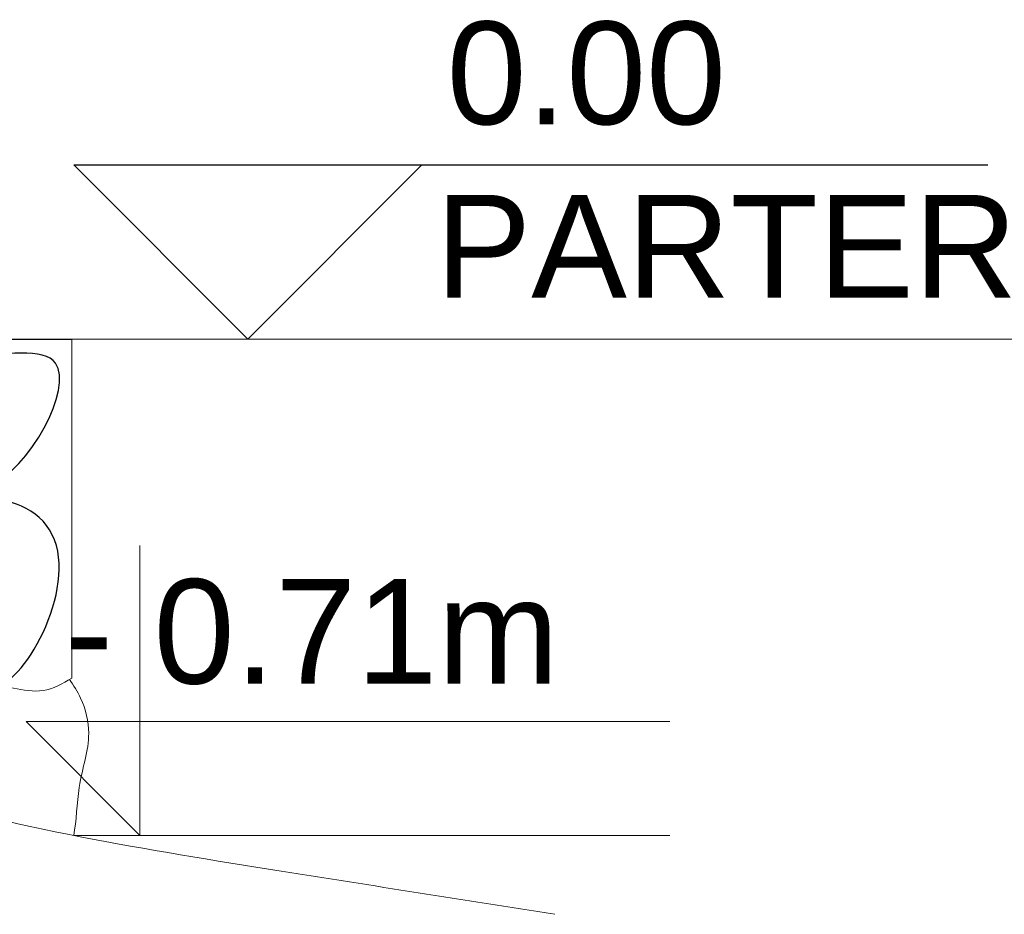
# Model space of a CAD drawing. Header units: millimetres. Extents: x -37887 to 94344, y -69777 to 116976.
# Tile 88 of 205: x 40060 to 41475, y -867 to 418. Entities that reach past the tile are written whole.
import ezdxf

# ---------------------------------------------------------------- set-up
doc = ezdxf.new("R2010")
doc.units = ezdxf.units.MM
for name, color, linetype, lineweight in [('01_inwentaryzacja', 8, 'Continuous', 9), ('02_odbudowa', 7, 'Continuous', 30), ('07_opis', 40, 'Continuous', 5), ('0_WYMIAROWANIE', 6, 'Continuous', 9), ('A-FLOR-LEVL', 51, 'Continuous', 9)]:
    doc.layers.add(name, color=color, linetype=linetype, lineweight=lineweight)
doc.styles.add('Arial', font='arial.ttf', dxfattribs={"height": 324.565868})

msp = doc.modelspace()

# ---------------------------------------------------------------- linework, layer by layer
at = {"layer": '01_inwentaryzacja'}
for p, q in [((34379, -40.6), (40135.3, -40.6)), ((40135.3, -40.6), (40135.3, -527.4))]:
    msp.add_line(p, q, dxfattribs=at)
for points, knots in [([(40135.3, -527.4), (40122, -535.3), (40095.9, -550.7), (40050.5, -541.6), (40013.2, -536.1), (39967, -521.5), (39978.3, -460.2), (39898, -449.3), (39938.8, -378.6), (39884.6, -359.1), (39871.1, -321.5), (39822.6, -308), (39771.4, -329), (39716.7, -331.5), (39675, -319.5), (39639.5, -317), (39626.4, -272.4), (39576.8, -273.5), (39532.9, -285.5), (39475.8, -281.6), (39456.6, -321.6), (39423.7, -362.1), (39406.8, -304.3), (39353, -322.1), (39309.2, -305.4), (39271, -279.8), (39231.3, -249.3), (39225.5, -170.8), (39141.1, -181.7), (39104.9, -215.3), (39073, -240.9), (39069.5, -273.7), (39056.9, -313.3), (39011.8, -311.7), (38979.2, -305), (38963, -287.2), (38937.8, -291), (38911.4, -289.8), (38875.2, -288.2), (38854.9, -235.6), (38786.6, -244), (38742.8, -204.6), (38702.4, -182.8), (38662.3, -200.3), (38631.1, -179.3), (38582.1, -174.1), (38581.1, -217.7), (38543.6, -233.5), (38510, -193.3), (38487.6, -241.3), (38443, -257), (38412.5, -218.3), (38386.5, -186.6), (38341.7, -171.1), (38298.4, -177.8), (38251.7, -161.7), (38207, -192.4), (38151.3, -185), (38081.6, -185.6), (38017.3, -154.8), (37838.6, -160.4), (37674.5, -122.5), (37537.7, -184.4), (37510.1, -174.9), (37491.1, -206.2), (37458, -172.9), (37437, -204.4), (37402.6, -232.4), (37335.3, -219.4), (37263.6, -227.7), (37179.7, -199.7), (37088, -183.6), (37002.7, -199.5), (36948.6, -190.5), (36912.9, -211.1), (36871.4, -164.8), (36804.6, -189.3), (36740, -193.2), (36681, -197.1), (36629.1, -179), (36580.4, -187.8), (36523.2, -165.5), (36446.1, -194.4), (36365.5, -179.5), (36293.9, -156.3), (36208.1, -165.5), (36106.5, -169), (35990.7, -158), (35890.8, -198.7), (35793.1, -202), (35712.3, -193.6), (35639.7, -184.1), (35566.7, -210.7), (35488.1, -181.5), (35418.2, -196.9), (35350.9, -179.3), (35295.3, -169.9), (35161.3, -186.2), (34992.5, -172.4), (34836.6, -213.9), (34771.5, -219.8), (34726.4, -223)], [0, 0, 0, 0, 44.93307, 87.839686, 131.402239, 164.508318, 214.421684, 269.68735, 327.238824, 365.775065, 411.256725, 437.270124, 505.705658, 573.187096, 595.13834, 638.852534, 663.949093, 717.51757, 755.928745, 810.845351, 864.533734, 888.982651, 930.907567, 968.787557, 1033.437121, 1066.743482, 1107.461358, 1180.80221, 1251.109717, 1298.430221, 1336.437666, 1365.235716, 1395.744732, 1449.095915, 1473.940504, 1497.158204, 1513.694107, 1545.732295, 1580.823156, 1608.917689, 1694.949928, 1740.431298, 1786.579885, 1821.726528, 1856.830675, 1898.285233, 1933.088599, 1959.852008, 1999.884591, 2040.886096, 2075.990243, 2125.397966, 2167.552352, 2201.096994, 2260.835747, 2297.623314, 2340.086475, 2409.753447, 2459.569392, 2548.787682, 2615.115661, 2991.608992, 3030.721123, 3042.471646, 3072.970264, 3106.078207, 3134.365079, 3163.940523, 3240.455302, 3318.577464, 3382.290043, 3501.794694, 3593.601864, 3640.300474, 3661.38112, 3706.095191, 3787.833657, 3849.861842, 3904.864522, 3962.40781, 4010.743553, 4048.345018, 4140.558927, 4241.240557, 4289.342952, 4364.664783, 4495.101237, 4597.07565, 4707.351271, 4811.212369, 4886.735507, 4952.01784, 5028.147797, 5109.236916, 5191.167906, 5235.427207, 5316.292659, 5358.218623, 5639.280451, 5818.242732, 5836.160646, 5836.160646, 5836.160646, 5836.160646]), ([(34193.4, -210.2), (34421.9, -217.5), (34864.2, -231.5), (35415.1, -207.5), (35973.3, -291.3), (36434.9, -229.4), (36911.3, -309.6), (37222.6, -277.6), (37777.6, -363.2), (38532.2, -399.2), (39341.2, -484.6), (39934.7, -724.8), (40374.4, -795), (40698.3, -846.1), (40829.2, -866.7)], [0, 0, 0, 0, 685.899836, 1327.954719, 1648.091235, 2372.964613, 2703.724155, 3088.943477, 3301.646628, 4383.612014, 5363.619708, 5711.415882, 6295.774131, 6693.030723, 6693.030723, 6693.030723, 6693.030723]), ([(40138, -753.4), (40142, -733.2), (40143.4, -672.3), (40165.8, -617.4), (40152.9, -561.2), (40137.7, -538.1), (40132, -529.3)], [541.930163, 541.930163, 541.930163, 541.930163, 601.899604, 680.736348, 732.54096, 763.896214, 763.896214, 763.896214, 763.896214])]:
    msp.add_open_spline(points, degree=3, knots=knots, dxfattribs=at)
at = {"layer": '02_odbudowa'}
msp.add_lwpolyline([(34379, -40.6), (40135.3, -40.6)], dxfattribs=at)
for points in [[(39857.9, -168.8), (39795.5, -73), (39979.9, -64.2), (40112, -75.3), (40015, -251.9), (39857.9, -168.8)], [(39983.8, -353.5), (39982.6, -295.8), (39999.9, -279.9), (40103.3, -314.4), (40027.2, -537.9), (39983.8, -353.5)]]:
    msp.add_spline(points, degree=3, dxfattribs=at)
at = {"layer": '07_opis', "color": 171}
for p, q in [((40233.2, -753.4), (40233.2, -337)), ((40994.3, -589.8), (40069.7, -589.8))]:
    msp.add_line(p, q, dxfattribs=at)
msp.add_lwpolyline([(40233.2, -753.4), (40069.7, -589.8)], dxfattribs=at)
at = {"layer": '0_WYMIAROWANIE'}
for p, q in [((40135.3, -40.6), (41551.4, -40.6)), ((40138, -753.4), (40994.3, -753.4))]:
    msp.add_line(p, q, dxfattribs=at)
at = {"layer": 'A-FLOR-LEVL', "lineweight": 25}
for p, q in [((40138.3, 209.4), (40388.3, -40.6)), ((40138.3, 209.4), (41451.1, 209.4)), ((40638.3, 209.4), (40388.3, -40.6))]:
    msp.add_line(p, q, dxfattribs=at)

# ---------------------------------------------------------------- texts
at = {"layer": '07_opis', "style": 'Arial'}
msp.add_text(' - 0.71m', height=150, dxfattribs=at).set_placement((40066.6, -535.4))
at = {"layer": 'A-FLOR-LEVL', "char_height": 147.53, "attachment_point": 1, "line_spacing_factor": 0.938532, "style": 'Arial'}
for s, insert, width in [('0.00', (40673.9, 415.3), 478.753), ('PARTER', (40657.8, 166.4), 993.502)]:
    msp.add_mtext(s, dxfattribs=dict(at, insert=insert, width=width))

doc.saveas('drawing.dxf')
